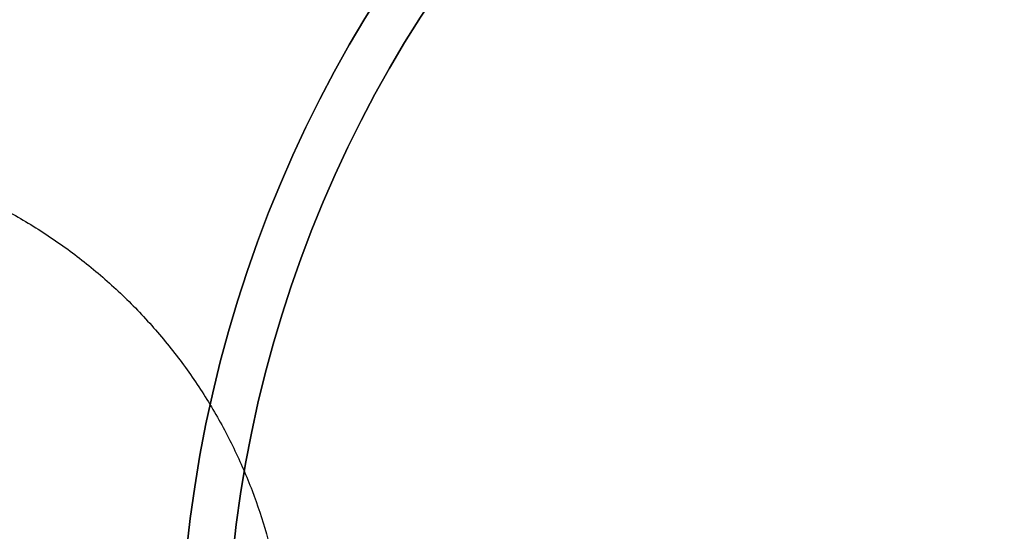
# Model space of a CAD drawing. Header units: millimetres. Extents: x 3074 to 3793, y -15 to 40.
# Tile 243 of 256: x 3735 to 3756, y 16 to 27. Entities that reach past the tile are written whole.
import ezdxf

# ---------------------------------------------------------------- set-up
doc = ezdxf.new("R2010")
doc.units = ezdxf.units.MM
doc.layers.add('Capa 01', color=7, linetype='Continuous')
doc.layers.add('METAL NEGRO', color=7, linetype='Continuous')

msp = doc.modelspace()

# ---------------------------------------------------------------- linework, layer by layer
at = {"layer": 'Capa 01', "extrusion": (0, 0, -1)}
for centre, radius in [((-3765.46, 12.433, -1282.922), 27.5), ((-3765.46, 12.433, -1190.422), 27.5), ((-3765.46, 12.433, -1282.922), 26.5), ((-3765.46, 12.433, -1190.922), 26.5)]:
    msp.add_arc(centre, radius, 0, 180, dxfattribs=at)
at = {"layer": 'Capa 01'}
for centre, radius in [((3765.46, 12.433, 1097.922), 27.5), ((3765.46, 12.433, 1098.922), 26.5)]:
    msp.add_arc(centre, radius, 0, 180, dxfattribs=at)
at = {"layer": 'METAL NEGRO'}
msp.add_rational_spline([(3728.77, 23.933, 19.251), (3738.202, 23.933, 19.251), (3740.047, 14.683, 19.251)], [1, 0.746414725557, 0.931934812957], degree=2, dxfattribs=at)

doc.saveas('drawing.dxf')
